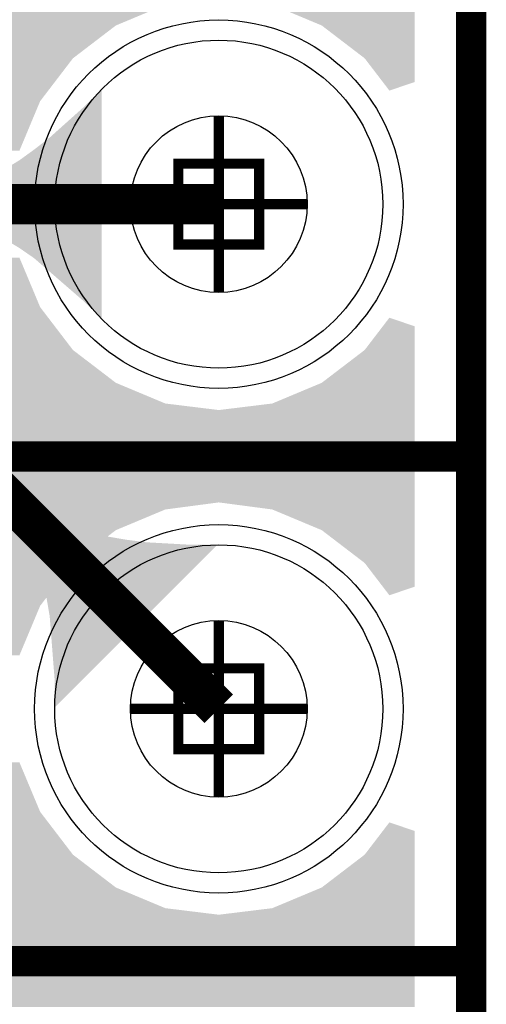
# Model space of a CAD drawing. Extents: x -0.05 to 0.95, y -0.15 to 2.1.
# Tile 88 of 188: x 0.86 to 0.95, y 0.54 to 0.74. Entities that reach past the tile are written whole.
import ezdxf

# ---------------------------------------------------------------- set-up
doc = ezdxf.new("R2010")
doc.units = 0
doc.layers.get('0').update_dxf_attribs({"linetype": 'CONTINUOUS'})
for name, color, linetype in [('LTE_IOT_23_CLICK_V101A_G1', 7, 'CONTINUOUS'), ('LTE_IOT_23_CLICK_V101A_G2', 6, 'CONTINUOUS'), ('LTE_IOT_23_CLICK_V101A_GBL', 1, 'CONTINUOUS'), ('LTE_IOT_23_CLICK_V101A_GBO', 4, 'CONTINUOUS'), ('LTE_IOT_23_CLICK_V101A_GBS', 5, 'CONTINUOUS'), ('LTE_IOT_23_CLICK_V101A_GD1', 10, 'CONTINUOUS'), ('LTE_IOT_23_CLICK_V101A_GG1', 14, 'CONTINUOUS'), ('LTE_IOT_23_CLICK_V101A_GKO', 9, 'CONTINUOUS'), ('LTE_IOT_23_CLICK_V101A_GTL', 12, 'CONTINUOUS'), ('LTE_IOT_23_CLICK_V101A_GTO', 11, 'CONTINUOUS'), ('LTE_IOT_23_CLICK_V101A_GTS', 8, 'CONTINUOUS'), ('LTE_IOT_23_CLICK_V101A_TXT', 15, 'CONTINUOUS')]:
    doc.layers.add(name, color=color, linetype=linetype)

# ---------------------------------------------------------------- blocks, each defined once
blk = doc.blocks.new('ROUND_4')
blk.add_circle((0, 0), 0.0325)
blk = doc.blocks.new('ROUND_70')
blk.add_circle((0, 0), 0.0365)
blk = doc.blocks.new('ROUND_149')
blk.add_circle((0, 0), 0.0175)

msp = doc.modelspace()

# ---------------------------------------------------------------- linework, layer by layer
at = {"layer": 'LTE_IOT_23_CLICK_V101A_G1'}
for points in [[(0.9204, 0.7354), (0.9106, 0.7395), (0.9388, 0.7354), (0.9388, 0.7395)], [(0.36541, 0.7354), (0.3646, 0.7366), (0.8796, 0.7354), (0.88247, 0.7366)], [(0.3684, 0.731), (0.36541, 0.7354), (0.87385, 0.731), (0.8796, 0.7354)], [(0.9289, 0.7289), (0.9204, 0.7354), (0.9388, 0.7289), (0.9388, 0.7354)], [(0.36881, 0.7289), (0.3684, 0.731), (0.8711, 0.7289), (0.87385, 0.731)], [(0.3697, 0.7244), (0.36881, 0.7289), (0.86766, 0.7244), (0.8711, 0.7289)], [(0.9325, 0.7242), (0.9289, 0.7289), (0.9388, 0.7242), (0.9388, 0.7289)], [(0.36891, 0.7204), (0.3697, 0.7244), (0.8646, 0.7204), (0.86766, 0.7244)], [(0.9338, 0.7225), (0.9325, 0.7242), (0.9338, 0.7225), (0.9388, 0.7242)], [(0.3684, 0.7178), (0.36891, 0.7204), (0.86351, 0.7178), (0.8646, 0.7204)], [(0.3646, 0.7121), (0.3684, 0.7178), (0.86113, 0.7121), (0.86351, 0.7178)], [(0.36233, 0.7106), (0.3646, 0.7121), (0.8605, 0.7106), (0.86113, 0.7121)], [(0.2083, 0.6857), (0.2107, 0.6894), (0.86205, 0.6857), (0.8605, 0.6894)], [(0.2026, 0.682), (0.2083, 0.6857), (0.8636, 0.682), (0.86205, 0.6857)], [(0.196, 0.6807), (0.2026, 0.682), (0.86414, 0.6807), (0.8636, 0.682)], [(0.0407, 0.6796), (0.0407, 0.6807), (0.8646, 0.6796), (0.86414, 0.6807)], [(0.0407, 0.6711), (0.0407, 0.6796), (0.8711, 0.6711), (0.8646, 0.6796)], [(0.9325, 0.6758), (0.9338, 0.6775), (0.9388, 0.6758), (0.9338, 0.6775)], [(0.9289, 0.6711), (0.9325, 0.6758), (0.9388, 0.6711), (0.9388, 0.6758)], [(0.0407, 0.6675), (0.0407, 0.6711), (0.87581, 0.6675), (0.8711, 0.6711)], [(0.9204, 0.6646), (0.9289, 0.6711), (0.9388, 0.6646), (0.9388, 0.6711)], [(0.04005, 0.6646), (0.0407, 0.6675), (0.8796, 0.6646), (0.87581, 0.6675)], [(0.0383, 0.6617), (0.04, 0.6644), (0.88653, 0.6617), (0.88008, 0.6644)], [(0.04, 0.6644), (0.04005, 0.6646), (0.88008, 0.6644), (0.8796, 0.6646)], [(0.9106, 0.6605), (0.9204, 0.6646), (0.9388, 0.6605), (0.9388, 0.6646)], [(0.03639, 0.6605), (0.0383, 0.6617), (0.8894, 0.6605), (0.88653, 0.6617)], [(0.0325, 0.6593), (0.0356, 0.66), (0.89918, 0.6593), (0.89348, 0.66)], [(0.0356, 0.66), (0.03639, 0.6605), (0.89348, 0.66), (0.8894, 0.6605)], [(0.9, 0.6592), (0.9106, 0.6605), (0.9388, 0.6592), (0.9388, 0.6605)], [(-0.038, 0.657), (-0.03445, 0.6592), (0.9388, 0.657), (0.9388, 0.6592)], [(-0.03445, 0.6592), (-0.03428, 0.6593), (0.9, 0.6592), (0.89918, 0.6593)], [(-0.0388, 0.6561), (-0.038, 0.657), (0.9388, 0.6561), (0.9388, 0.657)], [(-0.0388, 0.6409), (-0.0388, 0.6561), (0.9388, 0.6409), (0.9388, 0.6561)], [(0.0106, 0.6395), (0, 0.6409), (0.8894, 0.6395), (0.9, 0.6409)], [(0.9106, 0.6395), (0.9, 0.6409), (0.9388, 0.6395), (0.9388, 0.6409)], [(0.0204, 0.6354), (0.0106, 0.6395), (0.8796, 0.6354), (0.8894, 0.6395)], [(0.9204, 0.6354), (0.9106, 0.6395), (0.9388, 0.6354), (0.9388, 0.6395)], [(0.0289, 0.6289), (0.0204, 0.6354), (0.8711, 0.6289), (0.8796, 0.6354)], [(0.9289, 0.6289), (0.9204, 0.6354), (0.9388, 0.6289), (0.9388, 0.6354)], [(0.0354, 0.6204), (0.0289, 0.6289), (0.8646, 0.6204), (0.8711, 0.6289)], [(0.9325, 0.6242), (0.9289, 0.6289), (0.9388, 0.6242), (0.9388, 0.6289)], [(0.9338, 0.6225), (0.9325, 0.6242), (0.9338, 0.6225), (0.9388, 0.6242)], [(0.0395, 0.6106), (0.0354, 0.6204), (0.8605, 0.6106), (0.8646, 0.6204)], [(0.0354, 0.5796), (0.0395, 0.5894), (0.8646, 0.5796), (0.8605, 0.5894)], [(0.0289, 0.5711), (0.0354, 0.5796), (0.8711, 0.5711), (0.8646, 0.5796)], [(0.9325, 0.5758), (0.9338, 0.5775), (0.9388, 0.5758), (0.9338, 0.5775)], [(0.9289, 0.5711), (0.9325, 0.5758), (0.9388, 0.5711), (0.9388, 0.5758)], [(0.0204, 0.5646), (0.0289, 0.5711), (0.8796, 0.5646), (0.8711, 0.5711)], [(0.9204, 0.5646), (0.9289, 0.5711), (0.9388, 0.5646), (0.9388, 0.5711)], [(0.0106, 0.5605), (0.0204, 0.5646), (0.8894, 0.5605), (0.8796, 0.5646)], [(0.9106, 0.5605), (0.9204, 0.5646), (0.9388, 0.5605), (0.9388, 0.5646)], [(0, 0.5592), (0.0106, 0.5605), (0.9, 0.5592), (0.8894, 0.5605)], [(0.9, 0.5592), (0.9106, 0.5605), (0.9388, 0.5592), (0.9388, 0.5605)], [(-0.0388, 0.5409), (-0.0388, 0.5592), (0.9388, 0.5409), (0.9388, 0.5592)]]:
    msp.add_solid(points, dxfattribs=at)
at = {"layer": 'LTE_IOT_23_CLICK_V101A_G2'}
for points in [[(0.8447, 0.7354), (0.8488, 0.7395), (0.8796, 0.7354), (0.8894, 0.7395)], [(0.9204, 0.7354), (0.9106, 0.7395), (0.9388, 0.7354), (0.9388, 0.7395)], [(0.8382, 0.7289), (0.8447, 0.7354), (0.8711, 0.7289), (0.8796, 0.7354)], [(0.9289, 0.7289), (0.9204, 0.7354), (0.9388, 0.7289), (0.9388, 0.7354)], [(0.8297, 0.7204), (0.8382, 0.7289), (0.8646, 0.7204), (0.8711, 0.7289)], [(0.9325, 0.7242), (0.9289, 0.7289), (0.9388, 0.7242), (0.9388, 0.7289)], [(0.9338, 0.7225), (0.9325, 0.7242), (0.9338, 0.7225), (0.9388, 0.7242)], [(0.8212, 0.7119), (0.8297, 0.7204), (0.86104, 0.7119), (0.8646, 0.7204)], [(0.8212, 0.7106), (0.8212, 0.7119), (0.8605, 0.7106), (0.86104, 0.7119)], [(0.8212, 0.6796), (0.8212, 0.6894), (0.8646, 0.6796), (0.8605, 0.6894)], [(0.8212, 0.6711), (0.8212, 0.6796), (0.8711, 0.6711), (0.8646, 0.6796)], [(0.9325, 0.6758), (0.9338, 0.6775), (0.9388, 0.6758), (0.9338, 0.6775)], [(0.9289, 0.6711), (0.9325, 0.6758), (0.9388, 0.6711), (0.9388, 0.6758)], [(0.8212, 0.6646), (0.8212, 0.6711), (0.8796, 0.6646), (0.8711, 0.6711)], [(0.9204, 0.6646), (0.9289, 0.6711), (0.9388, 0.6646), (0.9388, 0.6711)], [(0.8212, 0.6605), (0.8212, 0.6646), (0.8894, 0.6605), (0.8796, 0.6646)], [(0.9106, 0.6605), (0.9204, 0.6646), (0.9388, 0.6605), (0.9388, 0.6646)], [(0.8212, 0.6592), (0.8212, 0.6605), (0.9, 0.6592), (0.8894, 0.6605)], [(0.9, 0.6592), (0.9106, 0.6605), (0.9388, 0.6592), (0.9388, 0.6605)], [(0.8212, 0.6409), (0.8212, 0.6592), (0.9388, 0.6409), (0.9388, 0.6592)], [(0.8212, 0.6395), (0.8212, 0.6409), (0.8894, 0.6395), (0.9, 0.6409)], [(0.9106, 0.6395), (0.9, 0.6409), (0.9388, 0.6395), (0.9388, 0.6409)], [(0.8212, 0.6354), (0.8212, 0.6395), (0.8796, 0.6354), (0.8894, 0.6395)], [(0.9204, 0.6354), (0.9106, 0.6395), (0.9388, 0.6354), (0.9388, 0.6395)], [(0.8212, 0.6289), (0.8212, 0.6354), (0.8711, 0.6289), (0.8796, 0.6354)], [(0.9289, 0.6289), (0.9204, 0.6354), (0.9388, 0.6289), (0.9388, 0.6354)], [(0.8212, 0.6204), (0.8212, 0.6289), (0.8646, 0.6204), (0.8711, 0.6289)], [(0.9325, 0.6242), (0.9289, 0.6289), (0.9388, 0.6242), (0.9388, 0.6289)], [(0.9338, 0.6225), (0.9325, 0.6242), (0.9338, 0.6225), (0.9388, 0.6242)], [(0.8212, 0.6106), (0.8212, 0.6204), (0.8605, 0.6106), (0.8646, 0.6204)], [(0.8212, 0.5796), (0.8212, 0.5894), (0.8646, 0.5796), (0.8605, 0.5894)], [(0.8212, 0.5711), (0.8212, 0.5796), (0.8711, 0.5711), (0.8646, 0.5796)], [(0.9325, 0.5758), (0.9338, 0.5775), (0.9388, 0.5758), (0.9338, 0.5775)], [(0.9289, 0.5711), (0.9325, 0.5758), (0.9388, 0.5711), (0.9388, 0.5758)], [(0.8212, 0.5646), (0.8212, 0.5711), (0.8796, 0.5646), (0.8711, 0.5711)], [(0.9204, 0.5646), (0.9289, 0.5711), (0.9388, 0.5646), (0.9388, 0.5711)], [(0.8212, 0.5605), (0.8212, 0.5646), (0.8894, 0.5605), (0.8796, 0.5646)], [(0.9106, 0.5605), (0.9204, 0.5646), (0.9388, 0.5605), (0.9388, 0.5646)], [(0.8212, 0.5592), (0.8212, 0.5605), (0.9, 0.5592), (0.8894, 0.5605)], [(0.9, 0.5592), (0.9106, 0.5605), (0.9388, 0.5592), (0.9388, 0.5605)], [(0.8212, 0.5409), (0.8212, 0.5592), (0.9388, 0.5409), (0.9388, 0.5592)]]:
    msp.add_solid(points, dxfattribs=at)
at = {"layer": 'LTE_IOT_23_CLICK_V101A_GBL', "const_width": 0.008}
for points in [[(0.601, 0.7), (0.9, 0.7)], [(0.84, 0.66), (0.9, 0.6)]]:
    msp.add_lwpolyline(points, dxfattribs=at)
at = {"layer": 'LTE_IOT_23_CLICK_V101A_GBL'}
for points in [[(0.8732, 0.7192), (0.8768, 0.7228), (0.8768, 0.7192), (0.8768, 0.7228)], [(0.8665, 0.7132), (0.8732, 0.7192), (0.8768, 0.7132), (0.8768, 0.7192)], [(0.8634, 0.7108), (0.8665, 0.7132), (0.8768, 0.7108), (0.8768, 0.7132)], [(0.8605, 0.7087), (0.8634, 0.7108), (0.8768, 0.7087), (0.8768, 0.7108)], [(0.8577, 0.707), (0.8605, 0.7087), (0.8768, 0.707), (0.8768, 0.7087)], [(0.8551, 0.7057), (0.8577, 0.707), (0.8768, 0.7057), (0.8768, 0.707)], [(0.8504, 0.7042), (0.8526, 0.7048), (0.8768, 0.7042), (0.8768, 0.7048)], [(0.8526, 0.7048), (0.8551, 0.7057), (0.8768, 0.7048), (0.8768, 0.7057)], [(0.8482, 0.704), (0.8504, 0.7042), (0.8768, 0.704), (0.8768, 0.7042)], [(0.8482, 0.696), (0.8482, 0.704), (0.8768, 0.696), (0.8768, 0.704)], [(0.8504, 0.6958), (0.8482, 0.696), (0.8768, 0.6958), (0.8768, 0.696)], [(0.8526, 0.6953), (0.8504, 0.6958), (0.8768, 0.6953), (0.8768, 0.6958)], [(0.8551, 0.6943), (0.8526, 0.6953), (0.8768, 0.6943), (0.8768, 0.6953)], [(0.8577, 0.693), (0.8551, 0.6943), (0.8768, 0.693), (0.8768, 0.6943)], [(0.8605, 0.6913), (0.8577, 0.693), (0.8768, 0.6913), (0.8768, 0.693)], [(0.8634, 0.6893), (0.8605, 0.6913), (0.8768, 0.6893), (0.8768, 0.6913)], [(0.8732, 0.6808), (0.8634, 0.6893), (0.8768, 0.6808), (0.8768, 0.6893)], [(0.8768, 0.6773), (0.8732, 0.6808), (0.8768, 0.6773), (0.8768, 0.6808)], [(0.8636, 0.6368), (0.8649, 0.6381), (0.8699, 0.6368), (0.8679, 0.6381)], [(0.8649, 0.6381), (0.8662, 0.6394), (0.8679, 0.6381), (0.8662, 0.6394)], [(0.8626, 0.6358), (0.8636, 0.6368), (0.8723, 0.6358), (0.8699, 0.6368)], [(0.8606, 0.6338), (0.8609, 0.6341), (0.87995, 0.6338), (0.8782, 0.6341)], [(0.8609, 0.6341), (0.8617, 0.6349), (0.8782, 0.6341), (0.875, 0.6349)], [(0.8617, 0.6349), (0.8626, 0.6358), (0.875, 0.6349), (0.8723, 0.6358)], [(0.86083, 0.6335), (0.8606, 0.6338), (0.8817, 0.6335), (0.87995, 0.6338)], [(0.86121, 0.633), (0.86083, 0.6335), (0.8856, 0.633), (0.8817, 0.6335)], [(0.86159, 0.6325), (0.86121, 0.633), (0.8946, 0.6325), (0.8856, 0.633)], [(0.8616, 0.6325), (0.86159, 0.6325), (0.8997, 0.6325), (0.8946, 0.6325)], [(0.8619, 0.6321), (0.8616, 0.6325), (0.8993, 0.6321), (0.8997, 0.6325)], [(0.8632, 0.6301), (0.8619, 0.6321), (0.8973, 0.6301), (0.8993, 0.6321)], [(0.8642, 0.6277), (0.8632, 0.6301), (0.8949, 0.6277), (0.8973, 0.6301)], [(0.8651, 0.625), (0.8642, 0.6277), (0.8922, 0.625), (0.8949, 0.6277)], [(0.8659, 0.6218), (0.8651, 0.625), (0.889, 0.6218), (0.8922, 0.625)], [(0.8665, 0.6183), (0.8659, 0.6218), (0.8855, 0.6183), (0.889, 0.6218)], [(0.8675, 0.6054), (0.8665, 0.6183), (0.8726, 0.6054), (0.8855, 0.6183)], [(0.8675, 0.6003), (0.8675, 0.6054), (0.8675, 0.6003), (0.8726, 0.6054)]]:
    msp.add_solid(points, dxfattribs=at)
at = {"layer": 'LTE_IOT_23_CLICK_V101A_GBO', "const_width": 0.006}
for points in [[(0.706, 0.65), (0.95, 0.65)], [(0.706, 0.65), (0.95, 0.65)], [(0.706, 0.55), (0.95, 0.55)], [(0.706, 0.55), (0.95, 0.55)]]:
    msp.add_lwpolyline(points, dxfattribs=at)
at = {"layer": 'LTE_IOT_23_CLICK_V101A_GD1', "const_width": 0.002}
for points in [[(0.892, 0.692), (0.892, 0.708), (0.908, 0.708), (0.908, 0.692), (0.892, 0.692)], [(0.892, 0.592), (0.892, 0.608), (0.908, 0.608), (0.908, 0.592), (0.892, 0.592)]]:
    msp.add_lwpolyline(points, dxfattribs=at)
at = {"layer": 'LTE_IOT_23_CLICK_V101A_GG1', "const_width": 0.002}
for points in [[(0.9, 0.6825), (0.9, 0.7175)], [(0.8825, 0.7), (0.9175, 0.7)], [(0.9, 0.5825), (0.9, 0.6175)], [(0.8825, 0.6), (0.9175, 0.6)]]:
    msp.add_lwpolyline(points, dxfattribs=at)
at = {"layer": 'LTE_IOT_23_CLICK_V101A_GKO', "const_width": 0.006}
msp.add_lwpolyline([(0.95, -0.05), (0.95, 2.01)], dxfattribs=at)
at = {"layer": 'LTE_IOT_23_CLICK_V101A_GTO', "const_width": 0.006}
for points in [[(0.747, 0.65), (0.95, 0.65)], [(0.747, 0.65), (0.95, 0.65)], [(0.747, 0.55), (0.95, 0.55)], [(0.747, 0.55), (0.95, 0.55)]]:
    msp.add_lwpolyline(points, dxfattribs=at)

# ---------------------------------------------------------------- block references
at = {"layer": 'LTE_IOT_23_CLICK_V101A_GBL'}
for p in [(0.9, 0.7), (0.9, 0.6)]:
    msp.add_blockref('ROUND_4', p, dxfattribs=at)
at = {"layer": 'LTE_IOT_23_CLICK_V101A_GBS'}
for p in [(0.9, 0.7), (0.9, 0.6)]:
    msp.add_blockref('ROUND_70', p, dxfattribs=at)
at = {"layer": 'LTE_IOT_23_CLICK_V101A_GTL'}
for p in [(0.9, 0.7), (0.9, 0.6)]:
    msp.add_blockref('ROUND_4', p, dxfattribs=at)
at = {"layer": 'LTE_IOT_23_CLICK_V101A_GTS'}
for p in [(0.9, 0.7), (0.9, 0.6)]:
    msp.add_blockref('ROUND_70', p, dxfattribs=at)
at = {"layer": 'LTE_IOT_23_CLICK_V101A_TXT'}
for p in [(0.9, 0.7), (0.9, 0.6)]:
    msp.add_blockref('ROUND_149', p, dxfattribs=at)

doc.saveas('drawing.dxf')
